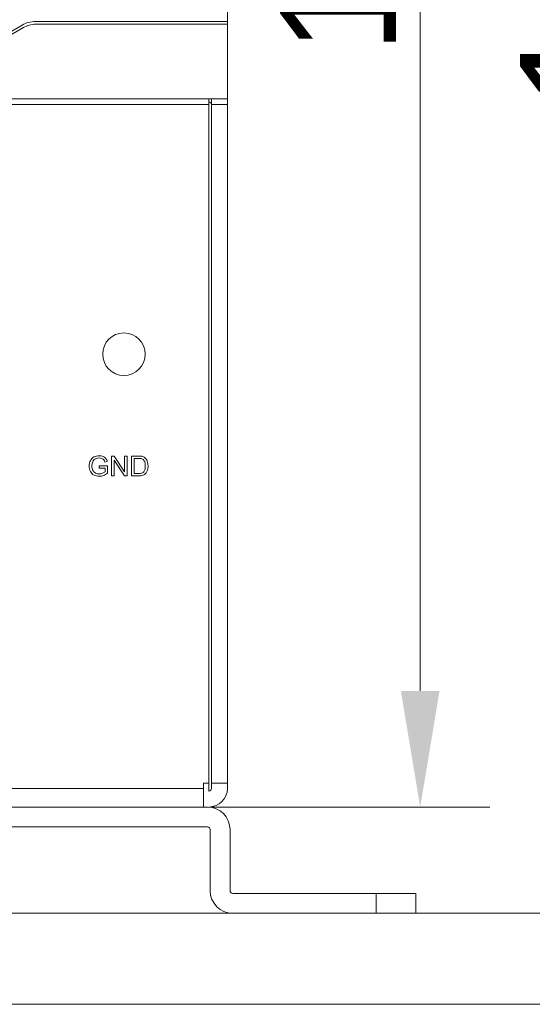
# Model space of a CAD drawing. Header units: millimetres. Extents: x 10908 to 11424, y -3584 to -2973.
# Tile 34 of 50: x 11268 to 11306, y -3584 to -3509. Entities that reach past the tile are written whole.
import ezdxf

# ---------------------------------------------------------------- set-up
doc = ezdxf.new("R2010")
doc.units = ezdxf.units.MM
doc.layers.get('Defpoints').update_dxf_attribs({"lineweight": 18})
doc.layers.add('1', color=7, linetype='Continuous', true_color=0xffffff)
doc.layers.add('7标注层', color=4, linetype='Continuous', lineweight=18)
doc.styles.add('3.5', font='txt', dxfattribs={"height": 8.75})
doc.dimstyles.new('ISO-3.5', dxfattribs={"dimtxt": 8.75, "dimasz": 8.75, "dimexe": 5.25, "dimexo": 1.75, "dimgap": 1.75, "dimtad": 1, "dimdsep": 46, "dimtxsty": '3.5', "dimcen": 8.75, "dimclrd": 256, "dimclre": 256, "dimclrt": 256, "dimadec": 1, "dimazin": 0, "dimtp": 2e-09, "dimtm": 1.1e-09, "dimtfac": 1, "dimtmove": 0, "dimatfit": 3, "dimfxl": 0, "dimtolj": 1, "dimlwd": -1, "dimlwe": -1, "dimarcsym": 0})

# ---------------------------------------------------------------- blocks, each defined once
blk = doc.blocks.new('*D66')
at = {"layer": '7标注层', "transparency": 16777216}
for p, q in [((11281.128, -3435.784), (11321.014, -3435.784)), ((11315.764, -3444.534), (11315.764, -3568.034)), ((11299.156, -3576.784), (11321.014, -3576.784))]:
    blk.add_line(p, q, dxfattribs=at)
for points in [[(11314.305, -3444.534), (11317.222, -3444.534), (11315.764, -3435.784)], [(11314.305, -3568.034), (11317.222, -3568.034), (11315.764, -3576.784)]]:
    blk.add_solid(points, dxfattribs=at)
at = {"layer": 'Defpoints', "color": 0, "transparency": 16777216}
for p in [(11279.378, -3435.784), (11297.406, -3576.784), (11315.764, -3576.784)]:
    blk.add_point(p, dxfattribs=at)
at = {"layer": '7标注层', "transparency": 16777216, "insert": (11309.639, -3506.284), "char_height": 8.75, "attachment_point": 5, "rotation": 90, "style": '3.5'}
blk.add_mtext('\\A1;141', dxfattribs=at)
blk = doc.blocks.new('*D67')
at = {"layer": '7标注层', "transparency": 16777216}
for p, q in [((11281.128, -3435.784), (11302.985, -3435.784)), ((11297.735, -3444.534), (11297.735, -3560.034)), ((11282.026, -3568.784), (11302.985, -3568.784))]:
    blk.add_line(p, q, dxfattribs=at)
for points in [[(11296.277, -3444.534), (11299.193, -3444.534), (11297.735, -3435.784)], [(11296.277, -3560.034), (11299.193, -3560.034), (11297.735, -3568.784)]]:
    blk.add_solid(points, dxfattribs=at)
at = {"layer": 'Defpoints', "color": 0, "transparency": 16777216}
for p in [(11279.378, -3435.784), (11280.276, -3568.784), (11297.735, -3568.784)]:
    blk.add_point(p, dxfattribs=at)
at = {"layer": '7标注层', "transparency": 16777216, "insert": (11291.61, -3502.284), "char_height": 8.75, "attachment_point": 5, "rotation": 90, "style": '3.5'}
blk.add_mtext('\\A1;133', dxfattribs=at)

msp = doc.modelspace()

# ---------------------------------------------------------------- linework, layer by layer
at = {"layer": '1', "color": 7, "linetype": 'Continuous', "lineweight": 18}
for p, q in [((11283.206, -3509.634), (11283.206, -3506.634)), ((11263.474, -3512.366), (11267.742, -3509.902)), ((11268.742, -3509.634), (11283.206, -3509.634)), ((11268.742, -3509.834), (11283.206, -3509.834)), ((11283.206, -3509.834), (11283.206, -3509.634)), ((11283.206, -3515.459), (11283.206, -3509.834)), ((11263.574, -3512.539), (11267.842, -3510.075)), ((11075.606, -3515.459), (11283.206, -3515.459)), ((11077.008, -3515.884), (11281.804, -3515.884)), ((11281.804, -3515.459), (11281.804, -3515.884)), ((11281.804, -3515.884), (11281.804, -3566.984)), ((11281.806, -3515.459), (11281.806, -3567.584)), ((11282.006, -3515.884), (11282.006, -3515.459)), ((11282.006, -3515.884), (11282.006, -3566.984)), ((11283.206, -3515.884), (11282.006, -3515.884)), ((11283.206, -3515.459), (11283.206, -3515.884)), ((11283.206, -3515.884), (11283.206, -3566.984)), ((11274.467, -3542.353), (11274.467, -3543.853)), ((11274.671, -3542.353), (11274.467, -3542.353)), ((11275.459, -3543.53), (11274.671, -3542.353)), ((11275.459, -3542.353), (11275.459, -3543.53)), ((11275.649, -3542.353), (11275.459, -3542.353)), ((11275.649, -3543.853), (11275.649, -3542.353)), ((11275.983, -3542.353), (11275.983, -3543.853)), ((11276.181, -3543.676), (11276.181, -3542.53)), ((11273.541, -3543.088), (11273.541, -3543.264)), ((11274.176, -3543.088), (11273.541, -3543.088)), ((11273.541, -3543.264), (11273.982, -3543.264)), ((11273.975, -3542.821), (11274.154, -3542.772)), ((11273.982, -3543.264), (11273.982, -3543.544)), ((11274.176, -3543.644), (11274.176, -3543.088)), ((11274.658, -3543.853), (11274.658, -3542.674)), ((11274.658, -3542.674), (11275.445, -3543.853)), ((11274.467, -3543.853), (11274.658, -3543.853)), ((11275.445, -3543.853), (11275.649, -3543.853)), ((11276.502, -3543.676), (11276.181, -3543.676)), ((11281.406, -3567.384), (11281.406, -3566.984)), ((11281.804, -3566.984), (11281.406, -3566.984)), ((11282.006, -3566.984), (11282.006, -3567.384)), ((11283.206, -3566.984), (11282.006, -3566.984)), ((11283.206, -3567.384), (11283.206, -3566.984)), ((11077.406, -3567.384), (11281.406, -3567.384)), ((11281.406, -3568.784), (11281.406, -3567.384)), ((11264.406, -3568.784), (11281.706, -3568.784)), ((11264.406, -3570.284), (11281.706, -3570.284)), ((11281.906, -3570.484), (11281.906, -3575.084)), ((11283.406, -3570.484), (11283.406, -3575.084)), ((11283.606, -3575.284), (11294.406, -3575.284)), ((11297.406, -3575.284), (11294.406, -3575.284)), ((11294.406, -3576.784), (11294.406, -3575.284)), ((11297.406, -3575.284), (11297.406, -3576.784)), ((11283.606, -3576.784), (11294.406, -3576.784)), ((11297.406, -3576.784), (11294.406, -3576.784))]:
    msp.add_line(p, q, dxfattribs=at)
msp.add_circle((11275.406, -3534.684), 1.6, dxfattribs=at)
for centre, radius, start, end in [((11268.742, -3511.634), 2, 90, 120), ((11268.742, -3511.634), 1.8, 90, 120), ((11281.806, -3515.884), 0.2, 0, 90), ((11281.806, -3567.384), 1.4, 270, 0), ((11281.806, -3567.384), 0.2, 270, 0), ((11281.706, -3570.484), 1.7, 0, 90), ((11281.706, -3570.484), 0.2, 0, 90), ((11283.606, -3575.084), 1.7, 180, 270), ((11283.606, -3575.084), 0.2, 180, 270)]:
    msp.add_arc(centre, radius, start, end, dxfattribs=at)
for points, knots in [([(11274.154, -3542.772), (11274.128, -3542.671), (11274.091, -3542.589), (11273.991, -3542.464), (11273.922, -3542.415), (11273.747, -3542.345), (11273.649, -3542.327), (11273.391, -3542.327), (11273.259, -3542.358), (11273.03, -3542.48), (11272.942, -3542.574), (11272.82, -3542.828), (11272.789, -3542.964), (11272.789, -3543.257), (11272.82, -3543.391), (11272.943, -3543.629), (11273.034, -3543.721), (11273.274, -3543.847), (11273.408, -3543.878), (11273.665, -3543.878), (11273.771, -3543.859), (11273.978, -3543.78), (11274.079, -3543.722), (11274.176, -3543.644)], [0, 0, 0, 0, 0.074789, 0.074789, 0.149298, 0.149298, 0.224202, 0.224202, 0.327162, 0.327162, 0.430121, 0.430121, 0.533081, 0.533081, 0.637125, 0.637125, 0.741168, 0.741168, 0.845609, 0.845609, 0.922852, 0.922852, 1, 1, 1, 1]), ([(11273.982, -3543.544), (11273.94, -3543.581), (11273.878, -3543.617), (11273.714, -3543.683), (11273.63, -3543.699), (11273.445, -3543.699), (11273.352, -3543.677), (11273.176, -3543.59), (11273.109, -3543.523), (11273.017, -3543.343), (11272.994, -3543.231), (11272.994, -3542.989), (11273.013, -3542.888), (11273.073, -3542.742), (11273.105, -3542.692), (11273.186, -3542.603), (11273.24, -3542.566), (11273.372, -3542.511), (11273.45, -3542.497), (11273.617, -3542.497), (11273.686, -3542.51), (11273.81, -3542.563), (11273.858, -3542.598), (11273.925, -3542.685), (11273.953, -3542.745), (11273.975, -3542.821)], [0, 0, 0, 0, 0.106225, 0.106225, 0.21288, 0.21288, 0.335723, 0.335723, 0.458352, 0.458352, 0.580982, 0.580982, 0.68007, 0.68007, 0.738199, 0.738199, 0.796329, 0.796329, 0.854746, 0.854746, 0.903304, 0.903304, 0.951754, 0.951754, 1, 1, 1, 1]), ([(11275.983, -3543.853), (11276.163, -3543.853), (11276.344, -3543.853), (11276.615, -3543.853), (11276.695, -3543.844), (11276.835, -3543.81), (11276.895, -3543.785), (11276.993, -3543.719), (11277.039, -3543.674), (11277.123, -3543.559), (11277.157, -3543.485), (11277.21, -3543.309), (11277.223, -3543.208), (11277.223, -3542.961), (11277.203, -3542.842), (11277.125, -3542.634), (11277.066, -3542.548), (11276.926, -3542.43), (11276.853, -3542.394), (11276.705, -3542.36), (11276.616, -3542.353), (11276.327, -3542.353), (11276.155, -3542.353), (11275.983, -3542.353)], [0, 0, 0, 0, 0.169505, 0.169505, 0.254558, 0.254558, 0.339503, 0.339503, 0.42369, 0.42369, 0.507611, 0.507611, 0.591868, 0.591868, 0.690594, 0.690594, 0.78932, 0.78932, 0.865407, 0.865407, 0.919745, 0.919745, 1, 1, 1, 1]), ([(11275.983, -3543.853), (11276.163, -3543.853), (11276.344, -3543.853), (11276.615, -3543.853), (11276.695, -3543.844), (11276.835, -3543.81), (11276.895, -3543.785), (11276.993, -3543.719), (11277.039, -3543.674), (11277.123, -3543.559), (11277.157, -3543.485), (11277.21, -3543.309), (11277.223, -3543.208), (11277.223, -3542.961), (11277.203, -3542.842), (11277.125, -3542.634), (11277.066, -3542.548), (11276.926, -3542.43), (11276.853, -3542.394), (11276.705, -3542.36), (11276.616, -3542.353), (11276.327, -3542.353), (11276.155, -3542.353), (11275.983, -3542.353)], [0, 0, 0, 0, 0.169505, 0.169505, 0.254558, 0.254558, 0.339503, 0.339503, 0.42369, 0.42369, 0.507611, 0.507611, 0.591868, 0.591868, 0.690594, 0.690594, 0.78932, 0.78932, 0.865407, 0.865407, 0.919745, 0.919745, 1, 1, 1, 1]), ([(11276.181, -3542.53), (11276.286, -3542.53), (11276.392, -3542.53), (11276.614, -3542.53), (11276.7, -3542.54), (11276.827, -3542.589), (11276.889, -3542.645), (11276.993, -3542.814), (11277.018, -3542.934), (11277.018, -3543.205), (11277.005, -3543.301), (11276.953, -3543.46), (11276.916, -3543.523), (11276.869, -3543.57)], [0, 0, 0, 0, 0.133692, 0.133692, 0.283668, 0.283668, 0.492792, 0.492792, 0.700802, 0.700802, 0.850833, 0.850833, 1, 1, 1, 1]), ([(11276.869, -3543.57), (11276.835, -3543.604), (11276.791, -3543.63), (11276.678, -3543.667), (11276.601, -3543.676), (11276.502, -3543.676)], [0, 0, 0, 0, 0.5, 0.5, 1, 1, 1, 1])]:
    msp.add_open_spline(points, degree=3, knots=knots, dxfattribs=at)
at = {"layer": '7标注层', "color": 7}
msp.add_lwpolyline([(10907.762, -3576.784), (11423.75, -3576.784), (11423.75, -3583.639), (10907.762, -3583.639)], close=True, dxfattribs=at)

# ---------------------------------------------------------------- dimensions: what is measured, and where the dimension line sits
for base, p2, picture, middle in [((11315.764, -3576.784), (11297.406, -3576.784), '*D66', (11309.639, -3506.284)), ((11297.735, -3568.784), (11280.276, -3568.784), '*D67', (11291.61, -3502.284))]:
    dim = msp.add_linear_dim(base=base, p1=(11279.378, -3435.784), p2=p2, angle=90, dimstyle='ISO-3.5', dxfattribs=at)
    dim.commit()
    dim.dimension.update_dxf_attribs({"geometry": picture, "text_midpoint": middle})

doc.saveas('drawing.dxf')
